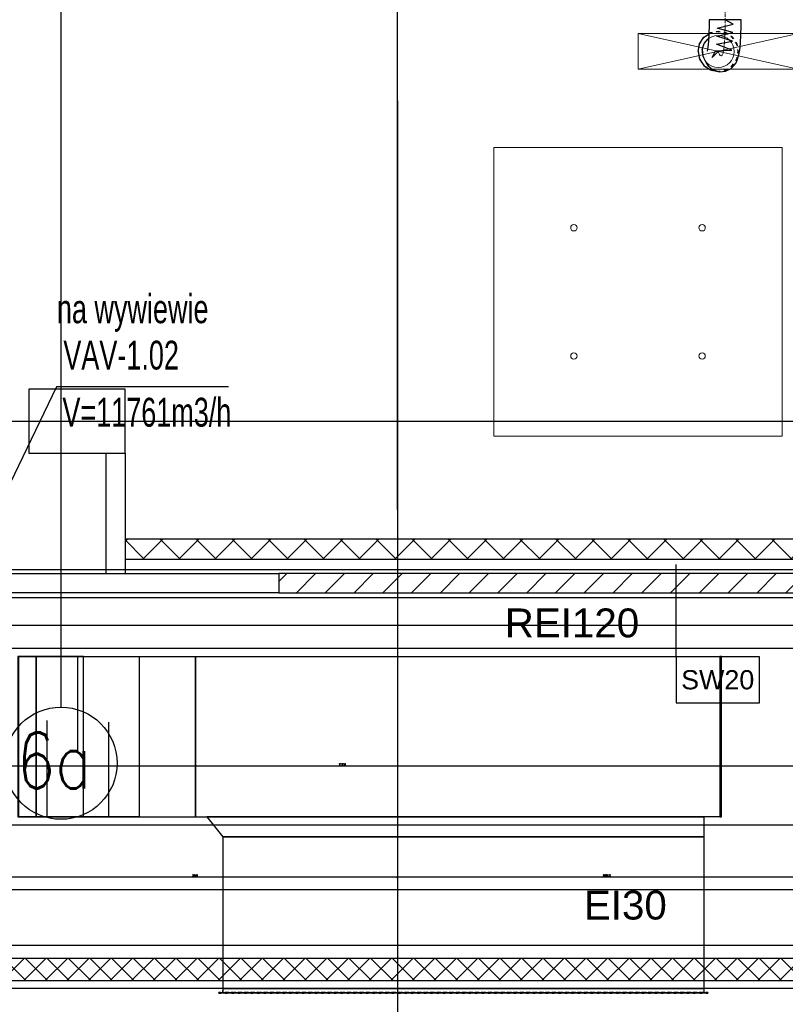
# Model space of a CAD drawing. Header units: centimetres. Extents: x -228435 to 46820, y -89367 to 152985.
# Tile 209 of 256: x -54898 to -50121, y 74462 to 80606. Entities that reach past the tile are written whole.
import ezdxf

# ---------------------------------------------------------------- set-up
doc = ezdxf.new("R2010")
doc.units = ezdxf.units.CM
doc.header["$LTSCALE"] = 50
doc.header["$PDMODE"] = 35
doc.header["$PDSIZE"] = 0.1
for name, pattern in [('CADVENT_CENTERLINE', [9.9, 7.4, -1, 0.5, -1]), ('CADVENT_HIDDEN', [0.8, 0.25, -0.55]), ('Kondygnacja  -0_5$0$HIDDEN', [9.525, 6.35, -3.175]), ('Kondygnacja  -0_5$0$HIDDEN2', [4.7625, 3.175, -1.5875]), ('Osie rzutów$0$DASHDOT2', [12.7, 6.35, -3.175, 0, -3.175]), ('SU Lampy kwadratowe  -1$0$HIDDENX2', [19.05, 12.7, -6.35])]:
    doc.linetypes.add(name, pattern=pattern)
doc.layers.get('0').update_dxf_attribs({"color": 8})
doc.layers.get('DEFPOINTS').update_dxf_attribs({"color": 8})
for name, color, linetype in [('01-103-Went PP_poziom-0_5$0$L_Nawiew', 250, 'Continuous'), ('bgde-nawiewEXP', 250, 'Continuous'), ('bgde-nawiewHIDDEN', 250, 'Continuous'), ('bgde-wywiewEXP', 250, 'Continuous'), ('bgde-wywiewHIDDEN', 250, 'Continuous'), ('bgde_tlumik', 250, 'Continuous'), ('bgde_VAV', 7, 'Continuous'), ('Kondygnacja  -0_5$0$ARCH_GK', 8, 'Continuous'), ('Kondygnacja  -0_5$0$ARCH_INFO_ODPORNOŚĆ OGNIOWA', 8, 'Continuous'), ('Kondygnacja  -0_5$0$ARCH_INFO_OPISY_PRZEGRODY', 8, 'Continuous'), ('Kondygnacja  -0_5$0$ARCH_KONSTR_POWYŻEJ RZUTU', 8, 'Kondygnacja  -0_5$0$HIDDEN'), ('Kondygnacja  -0_5$0$ARCH_KONSTR_POWYŻEJ RZUTU_IST', 8, 'Kondygnacja  -0_5$0$HIDDEN2'), ('Kondygnacja  -0_5$0$ARCH_MUROWANE', 8, 'Continuous'), ('Kondygnacja  -0_5$0$ARCH_MUROWANE_IST', 8, 'Continuous'), ('Kondygnacja  -0_5$0$ARCH_ŚLUSARKA_DRZWI', 8, 'Continuous'), ('Kondygnacja  -0_5$0$ARCH_ŻELBET_IST', 8, 'Continuous'), ('Osie rzutów$0$ARCH_INFO_OSIE_IST', 8, 'Osie rzutów$0$DASHDOT2'), ('Osie rzutów$0$ARCH_INFO_OSIE_OPISY_IST', 8, 'Continuous')]:
    doc.layers.add(name, color=color, linetype=linetype)
for name, color, linetype, lineweight in [('bgde-nawiewCEN', 7, 'Continuous', 13), ('bgde_nawiewnik', 11, 'Continuous', 5), ('Kondygnacja  -0_5$0$ARCH_INFO_WYMIARY', 8, 'Continuous', 9), ('SU Lampy kwadratowe  -05$0$ARCH_SUFITY_PODWIESZANE', 8, 'Continuous', 9), ('SU Lampy kwadratowe  -1$0$ARCH_SUFITY_PODWIESZANE', 8, 'SU Lampy kwadratowe  -1$0$HIDDENX2', 9)]:
    doc.layers.add(name, color=color, linetype=linetype, lineweight=lineweight)
doc.styles.add('Kondygnacja  -0_5$0$Arial', font='ARIAL.TTF')
doc.styles.add('Kondygnacja  -0_5$0$Romans', font='Romans.shx', dxfattribs={"width": 0.7})
doc.styles.add('Osie rzutów$0$ROMANS-250-CM', font='romans.shx', dxfattribs={"width": 0.8, "height": 50})
doc.dimstyles.new('Kondygnacja  -0_5$0$Wymiary 1-100', dxfattribs={"dimtxt": 12, "dimasz": 10, "dimexe": 5, "dimexo": 0, "dimgap": 4, "dimtad": 1, "dimrnd": 0.5, "dimzin": 12, "dimdsep": 46, "dimtxsty": 'Kondygnacja  -0_5$0$Romans', "dimblk": 'Kondygnacja  -0_5$0$_Oblique', "dimcen": 10, "dimdle": 10, "dimclrt": 55, "dimazin": 0, "dimtfac": 1, "dimtmove": 1, "dimatfit": 3, "dimfxl": 8, "dimfxlon": 1, "dimtolj": 1, "dimtzin": 0, "dimarcsym": 0})

# ---------------------------------------------------------------- blocks, each defined once
blk = doc.blocks.new('Osie rzutów')
at = {"layer": 'Osie rzutów$0$ARCH_INFO_OSIE_IST', "ltscale": 10}
for p, q in [((6860, 12255), (6860, 15006.6)), ((6650, 14934.6), (6650, 12131.61)), ((6860, 12510), (6860, 4623.26)), ((4436.04, 12310), (13655, 12310)), ((4436.04, 12200), (13655, 12200))]:
    blk.add_line(p, q, dxfattribs=at)
at = {"layer": 'Osie rzutów$0$ARCH_INFO_OSIE_OPISY_IST'}
blk.add_circle((6650, 12096.61), 35, dxfattribs=at)
at = {"layer": 'Osie rzutów$0$ARCH_INFO_OSIE_OPISY_IST', "style": 'Osie rzutów$0$ROMANS-250-CM', "width": 0.8}
blk.add_text('6a', height=35, dxfattribs=at).set_placement((6622.33, 12080.89))
blk = doc.blocks.new('SU Lampy kwadratowe  -05')
at = {"layer": 'SU Lampy kwadratowe  -05$0$ARCH_SUFITY_PODWIESZANE'}
for centre in [(6970, 12430.75), (7050, 12430.75), (6970, 12350.75), (7050, 12350.75)]:
    blk.add_circle(centre, 2, dxfattribs=at)
at = {"layer": 'SU Lampy kwadratowe  -1$0$ARCH_SUFITY_PODWIESZANE', "ltscale": 2.5}
blk.add_lwpolyline([(6920, 12480.75), (7100, 12480.75), (7100, 12300.75), (6920, 12300.75)], close=True, dxfattribs=at)
blk = doc.blocks.new('Kondygnacja  -0_5$0$_Oblique')
at = {"color": 0, "linetype": 'ByBlock', "lineweight": -2}
blk.add_line((-0.5, -0.5), (0.5, 0.5), dxfattribs=at)
blk = doc.blocks.new('*D121')
at = {"layer": 'DEFPOINTS', "color": 0}
for p in [(-52540, 75555.6), (-49970.6, 75555.6), (-52540, 75255)]:
    blk.add_point(p, dxfattribs=at)
at = {"layer": 'Kondygnacja  -0_5$0$ARCH_INFO_WYMIARY', "color": 0, "lineweight": -2}
for p, q in [((-52540, 75263), (-52540, 75250)), ((-49970.6, 75263), (-49970.6, 75250)), ((-49960.6, 75255), (-52550, 75255))]:
    blk.add_line(p, q, dxfattribs=at)
at = {"layer": 'Kondygnacja  -0_5$0$ARCH_INFO_WYMIARY', "color": 0, "lineweight": -2, "xscale": 10, "yscale": 10, "zscale": 10, "rotation": 180}
blk.add_blockref('Kondygnacja  -0_5$0$_Oblique', (-52540, 75255), dxfattribs=at)
at = {"layer": 'Kondygnacja  -0_5$0$ARCH_INFO_WYMIARY', "color": 0, "lineweight": -2, "xscale": 10, "yscale": 10, "zscale": 10}
blk.add_blockref('Kondygnacja  -0_5$0$_Oblique', (-49970.6, 75255), dxfattribs=at)
at = {"layer": 'Kondygnacja  -0_5$0$ARCH_INFO_WYMIARY', "color": 55, "insert": (-51234.5, 75265), "char_height": 12, "attachment_point": 5, "style": 'Kondygnacja  -0_5$0$Romans'}
blk.add_mtext('\\A1;2569.5', dxfattribs=at)
blk = doc.blocks.new('*D122')
at = {"layer": 'DEFPOINTS', "color": 0}
for p in [(-55780, 75556.5, -1600), (-52540, 75555.6), (-55780, 75255)]:
    blk.add_point(p, dxfattribs=at)
at = {"layer": 'Kondygnacja  -0_5$0$ARCH_INFO_WYMIARY', "color": 0, "lineweight": -2}
for p, q in [((-52540, 75263), (-52540, 75250)), ((-52530, 75255), (-55790, 75255)), ((-55780, 75252.4), (-55780, 75250))]:
    blk.add_line(p, q, dxfattribs=at)
at = {"layer": 'Kondygnacja  -0_5$0$ARCH_INFO_WYMIARY', "color": 0, "lineweight": -2, "xscale": 10, "yscale": 10, "zscale": 10, "rotation": 180}
blk.add_blockref('Kondygnacja  -0_5$0$_Oblique', (-55780, 75255), dxfattribs=at)
at = {"layer": 'Kondygnacja  -0_5$0$ARCH_INFO_WYMIARY', "color": 0, "lineweight": -2, "xscale": 10, "yscale": 10, "zscale": 10}
blk.add_blockref('Kondygnacja  -0_5$0$_Oblique', (-52540, 75255), dxfattribs=at)
at = {"layer": 'Kondygnacja  -0_5$0$ARCH_INFO_WYMIARY', "color": 55, "insert": (-53803.9, 75265), "char_height": 12, "attachment_point": 5, "style": 'Kondygnacja  -0_5$0$Romans'}
blk.add_mtext('\\A1;3240', dxfattribs=at)
blk = doc.blocks.new('*D139')
at = {"layer": 'DEFPOINTS', "color": 0}
for p in [(-58940, 76554.6), (-46830, 76500), (-46830, 75949.4)]:
    blk.add_point(p, dxfattribs=at)
at = {"layer": 'Kondygnacja  -0_5$0$ARCH_INFO_WYMIARY', "color": 0, "lineweight": -2}
for p, q in [((-58950, 75949.4), (-46820, 75949.4)), ((-58940, 75957.4), (-58940, 75944.4)), ((-46830, 75957.4), (-46830, 75944.4))]:
    blk.add_line(p, q, dxfattribs=at)
at = {"layer": 'Kondygnacja  -0_5$0$ARCH_INFO_WYMIARY', "color": 0, "lineweight": -2, "xscale": 10, "yscale": 10, "zscale": 10, "rotation": 180}
blk.add_blockref('Kondygnacja  -0_5$0$_Oblique', (-58940, 75949.4), dxfattribs=at)
at = {"layer": 'Kondygnacja  -0_5$0$ARCH_INFO_WYMIARY', "color": 0, "lineweight": -2, "xscale": 10, "yscale": 10, "zscale": 10}
blk.add_blockref('Kondygnacja  -0_5$0$_Oblique', (-46830, 75949.4), dxfattribs=at)
at = {"layer": 'Kondygnacja  -0_5$0$ARCH_INFO_WYMIARY', "color": 55, "insert": (-52885, 75959.4), "char_height": 12, "attachment_point": 5, "style": 'Kondygnacja  -0_5$0$Romans'}
blk.add_mtext('\\A1;12110', dxfattribs=at)
blk = doc.blocks.new('Kondygnacja  -0_5$0$konstrukcja istniejąca -0.5')
at = {"layer": 'Kondygnacja  -0_5$0$ARCH_KONSTR_POWYŻEJ RZUTU_IST', "ltscale": 10}
for p, q in [((6338.46, 12217.5), (7382, 12217.5)), ((7382, 12182.5), (6338.46, 12182.5))]:
    blk.add_line(p, q, dxfattribs=at)
blk.add_lwpolyline([(7382, 11982.89), (6338.46, 11982.89), (6338.46, 12017.89), (7382, 12017.89)], dxfattribs=at)
blk = doc.blocks.new('A$C066D7839')
at = {"layer": 'bgde_nawiewnik'}
for p, q in [((-50, -11.15), (-50, 11.15)), ((-50, 11.15), (50, 11.15)), ((-50, -11.15), (50, 11.15)), ((50, -11.15), (-50, 11.15)), ((50, 11.15), (50, -11.15)), ((50, -11.15), (-50, -11.15))]:
    blk.add_line(p, q, dxfattribs=at)
blk.add_circle((0, 0), 10, dxfattribs=at)
blk = doc.blocks.new('t2')
at = {"layer": 'bgde_tlumik'}
for p, q in [((-54534.4, 76042.4), (-54534.4, 76632.4)), ((-54726.5, 75632.4), (-54726.5, 76232.4)), ((-54342.2, 75632.4), (-54342.2, 76222.4))]:
    blk.add_line(p, q, dxfattribs=at)
blk.add_lwpolyline([(-54903.3, 76632.4), (-54153.3, 76632.4), (-54153.3, 75632.4), (-54903.3, 75632.4)], close=True, dxfattribs=at)

msp = doc.modelspace()

# ---------------------------------------------------------------- hatches: boundary and pattern name
at = {"layer": 'Kondygnacja  -0_5$0$ARCH_GK', "linetype": 'Continuous', "lineweight": -3}
h = msp.add_hatch(dxfattribs=at)
h.set_pattern_fill('ANSI37', color=256, scale=50, style=0)
h.set_pattern_definition([(45, (-121140, -45000), (-112.2532, 112.2532), []), (135, (-121140, -45000), (-112.2532, -112.2532), [])])
h.paths.add_polyline_path([(-54240, 77365), (-54240, 77240), (-46015, 77240), (-45940, 77365)], flags=0)
h = msp.add_hatch(dxfattribs=at)
h.set_pattern_fill('ANSI37', color=256, scale=30, style=0)
h.set_pattern_definition([(45, (-121140, -45000), (-67.35192, 67.35192), []), (135, (-121140, -45000), (-67.35192, -67.35192), [])])
h.paths.add_polyline_path([(-58940, 74750), (-58940, 74610), (-56430, 74610), (-56355, 74644.167), (-56355, 74750)], flags=0)
h.paths.add_polyline_path([(-56355, 74750), (-56355, 74644.167), (-56280, 74610), (-9802.153, 74610), (-9744.163, 74750)], flags=0)
at = {"layer": 'Kondygnacja  -0_5$0$ARCH_MUROWANE', "linetype": 'Continuous', "lineweight": -3}
h = msp.add_hatch(dxfattribs=at)
h.set_pattern_fill('ANSI31', color=256, scale=40, style=0)
h.set_pattern_definition([(45, (-121140, -45000), (-89.80256, 89.80256), [])])
h.paths.add_polyline_path([(-53280, 77150), (-53280, 77030), (-47380, 77030), (-47380, 77150)], flags=0)

# ---------------------------------------------------------------- linework, layer by layer
at = {"layer": 'bgde-nawiewCEN', "linetype": 'CADVENT_CENTERLINE', "ltscale": 0.06}
for p, q in [((-50496.365, 81655.114, 359.822), (-50496.365, 80605.742, 359.822)), ((-50496.365, 80565.602, 359.822), (-50500.161, 80465.897, 359.822)), ((-50496.365, 80605.742, 359.822), (-50496.365, 80565.602, 359.822)), ((-50504.316, 80424.29, 359.822), (-50509.454, 80397.89, 359.822)), ((-50500.161, 80465.897, 359.822), (-50504.316, 80424.29, 359.822)), ((-50536.122, 80397.617, 359.822), (-50539.917, 80407.586, 359.822)), ((-50531.966, 80389.285, 359.822), (-50536.122, 80397.617, 359.822)), ((-50526.829, 80382.393, 359.822), (-50531.966, 80389.285, 359.822)), ((-50521.103, 80379.695, 359.822), (-50526.829, 80382.393, 359.822)), ((-50515.18, 80383.943, 359.822), (-50521.103, 80379.695, 359.822)), ((-50509.454, 80397.89, 359.822), (-50515.18, 80383.943, 359.822))]:
    msp.add_line(p, q, dxfattribs=at)
at = {"layer": 'bgde-nawiewEXP', "linetype": 'Continuous', "elevation": 359.822}
for points in [[(-50639.238, 80419.225), (-50636.131, 80380.331), (-50632.307, 80370.285), (-50628.073, 80361.796), (-50610.407, 80327.267), (-50605.069, 80320.106), (-50575.44, 80294.989), (-50569.133, 80292.016), (-50532.07, 80280.19), (-50493.338, 80283.513), (-50458.832, 80301.479), (-50451.964, 80306.405), (-50427.352, 80335.981), (-50420.597, 80352.436), (-50410.225, 80387.198), (-50404.797, 80415.092), (-50400.316, 80459.952), (-50396.365, 80563.737), (-50396.365, 80605.742), (-50596.365, 80605.742), (-50596.365, 80567.468), (-50600.006, 80471.842), (-50603.836, 80433.489), (-50608.683, 80408.582)], [(-50664.917, 80407.586), (-50655.402, 80455.421), (-50628.306, 80495.974), (-50598.324, 80516.007)], [(-50639.238, 80419.225), (-50627.223, 80456.347), (-50601.917, 80486.046), (-50599.416, 80487.324)], [(-50664.917, 80407.586), (-50655.402, 80359.75), (-50628.306, 80319.197), (-50587.753, 80292.101), (-50539.917, 80282.586), (-50537.973, 80282.972)]]:
    msp.add_lwpolyline(points, dxfattribs=at)
at = {"layer": 'bgde-nawiewEXP', "elevation": 359.822}
msp.add_lwpolyline([(-50539.917, 80407.586), (-50577.764, 80368.824), (-50557.573, 80411.473), (-50454.911, 80416.567), (-50551.297, 80453.704), (-50449.665, 80471.774), (-50548.183, 80503.173), (-50447.367, 80525.219), (-50546.774, 80553.213), (-50446.473, 80577.573), (-50496.365, 80605.742)], dxfattribs=at)
at = {"layer": 'bgde-nawiewEXP', "linetype": 'Continuous'}
msp.add_lwpolyline([(-56536.095, 75632.419), (-56536.095, 75581.674), (-49476.11, 75581.674), (-49476.11, 76681.674), (-56536.095, 76681.674), (-56536.095, 76632.419)], dxfattribs=at)
at = {"layer": 'bgde-nawiewHIDDEN', "linetype": 'CADVENT_HIDDEN', "elevation": 359.822}
for points in [[(-50664.917, 80407.586), (-50655.402, 80455.421), (-50628.306, 80495.974), (-50587.753, 80523.071), (-50598.324, 80516.007)], [(-50664.917, 80407.586), (-50655.402, 80359.75), (-50628.306, 80319.197), (-50587.753, 80292.101), (-50539.917, 80282.586), (-50492.082, 80292.101), (-50537.973, 80282.972)]]:
    msp.add_lwpolyline(points, dxfattribs=at)
msp.add_lwpolyline([(-50587.753, 80523.071), (-50539.917, 80532.586), (-50492.082, 80523.071), (-50451.529, 80495.974), (-50424.432, 80455.421), (-50414.917, 80407.586), (-50424.432, 80359.75), (-50451.529, 80319.197), (-50492.082, 80292.101), (-50451.529, 80319.197), (-50424.432, 80359.75), (-50414.917, 80407.586), (-50424.432, 80455.421), (-50451.529, 80495.974), (-50492.082, 80523.071), (-50539.917, 80532.586)], close=True, dxfattribs=at)
at = {"layer": 'bgde-wywiewEXP', "linetype": 'Continuous'}
for points in [[(-54910.12, 75632.419), (-54500.035, 75632.419), (-54500.035, 76632.419), (-54795.12, 76632.419), (-54795.12, 75632.419), (-54795.12, 76632.419), (-54910.12, 76632.419)], [(-50530.035, 75632.419), (-50520.035, 75632.419), (-50520.035, 76632.419), (-50530.035, 76632.419)], [(-53655.035, 74530.419), (-53655.035, 74536.419), (-50605.035, 74536.419), (-50605.035, 74530.419)]]:
    msp.add_lwpolyline(points, close=True, dxfattribs=at)
for points in [[(-54500.035, 75632.419), (-54500.035, 76632.419), (-53800.035, 76632.419), (-53800.035, 75632.419), (-50630.035, 75632.419), (-50630.035, 75507.419), (-53630.035, 75507.419), (-53630.035, 74536.419)], [(-54500.035, 75632.419), (-53800.035, 75632.419), (-53800.035, 76632.419), (-50530.035, 76632.419), (-50530.035, 75632.419), (-53730.035, 75632.419), (-53630.035, 75507.419), (-50630.035, 75507.419), (-50630.035, 74560.419), (-53630.035, 74560.419), (-50630.035, 74560.419), (-50630.035, 74536.419)]]:
    msp.add_lwpolyline(points, dxfattribs=at)
at = {"layer": 'bgde-wywiewHIDDEN', "linetype": 'CADVENT_HIDDEN'}
for points in [[(-53655.035, 74530.419), (-50605.035, 74530.419), (-50605.035, 74536.419), (-53655.035, 74536.419)], [(-53655.035, 74530.419), (-53655.035, 74530.419)], [(-53630.035, 74560.419), (-53630.035, 74560.419)], [(-53630.035, 74536.419), (-50630.035, 74536.419)], [(-53630.035, 74536.419), (-53630.035, 74536.419)], [(-50605.035, 74536.419), (-50605.035, 74536.419)]]:
    msp.add_lwpolyline(points, close=True, dxfattribs=at)
msp.add_lwpolyline([(-53630.035, 74536.419), (-53630.035, 74560.419), (-50630.035, 74560.419), (-50630.035, 74536.419)], dxfattribs=at)
at = {"layer": 'bgde_VAV'}
for p, q in [((-54668.34, 78314.395), (-55478.279, 76632.419)), ((-53595.16, 78314.395), (-54668.34, 78314.395))]:
    msp.add_line(p, q, dxfattribs=at)
at = {"layer": 'Kondygnacja  -0_5$0$ARCH_GK', "linetype": 'Continuous', "lineweight": -3}
for p, q in [((-54240, 77365), (-54240, 77240)), ((-45940, 77365), (-54240, 77365)), ((-54240, 77240), (-46015, 77240)), ((-58940, 74750), (-9744.163, 74750)), ((-56280, 74610), (-9802.153, 74610))]:
    msp.add_line(p, q, dxfattribs=at)
at = {"layer": 'Kondygnacja  -0_5$0$ARCH_INFO_OPISY_PRZEGRODY'}
msp.add_lwpolyline([(-50802.764, 76630.265), (-50802.764, 77206.274)], dxfattribs=at)
msp.add_lwpolyline([(-50802.764, 76342.265), (-50282.764, 76342.265), (-50282.764, 76630.265), (-50802.764, 76630.265), (-50802.764, 76342.265)], close=True, dxfattribs=at)
at = {"layer": 'Kondygnacja  -0_5$0$ARCH_MUROWANE', "linetype": 'Continuous', "lineweight": -3}
for p, q in [((-53280, 77150), (-53280, 77030)), ((-47380, 77150), (-53280, 77150)), ((-53280, 77030), (-47380, 77030))]:
    msp.add_line(p, q, dxfattribs=at)
at = {"layer": 'Kondygnacja  -0_5$0$ARCH_MUROWANE_IST', "ltscale": 4}
for p, q in [((-54360, 77900), (-54360, 77150)), ((-54240, 77900), (-54240, 77150)), ((-58185, 77150), (-53280, 77150))]:
    msp.add_line(p, q, dxfattribs=at)
msp.add_lwpolyline([(-53280, 77030), (-58185, 77030)], dxfattribs=at)
at = {"layer": 'Kondygnacja  -0_5$0$ARCH_ŚLUSARKA_DRZWI'}
msp.add_lwpolyline([(-9822.864, 74560), (-12840, 74560), (-12840, 74560), (-14240.186, 74560), (-14240.186, 74560), (-56230, 74560), (-56230, 71100)], dxfattribs=at)
at = {"layer": 'Kondygnacja  -0_5$0$ARCH_ŻELBET_IST', "ltscale": 4}
msp.add_lwpolyline([(-54840, 77900), (-54240, 77900), (-54240, 78300), (-54840, 78300)], close=True, dxfattribs=at)

# ---------------------------------------------------------------- block references
at = {"layer": '01-103-Went PP_poziom-0_5$0$L_Nawiew', "xscale": 10, "yscale": 10, "zscale": 10}
msp.add_blockref('A$C066D7839', (-50539.915, 80407.586), dxfattribs=at)
at = {"layer": 'bgde_tlumik'}
msp.add_blockref('t2', (0, 0), dxfattribs=at)
at = {"layer": 'Kondygnacja  -0_5$0$ARCH_KONSTR_POWYŻEJ RZUTU', "xscale": 10, "yscale": 10, "zscale": 10}
msp.add_blockref('Kondygnacja  -0_5$0$konstrukcja istniejąca -0.5', (-121140, -45000), dxfattribs=at)
at = {"layer": 'Osie rzutów$0$ARCH_INFO_OSIE_OPISY_IST', "xscale": 10, "yscale": 10, "zscale": 10}
msp.add_blockref('Osie rzutów', (-121140, -45000), dxfattribs=at)
at = {"layer": 'SU Lampy kwadratowe  -05$0$ARCH_SUFITY_PODWIESZANE', "xscale": 10, "yscale": 10, "zscale": 10}
msp.add_blockref('SU Lampy kwadratowe  -05', (-121140, -45000), dxfattribs=at)

# ---------------------------------------------------------------- texts
at = {"layer": 'bgde_VAV', "width": 0.7}
for s, p in [('na wywiewie', (-54665.421, 78711.88, 1920)), ('VAV-1.02', (-54625.397, 78422.698, 1920)), ('V=11761m3/h', (-54631.262, 78066.43, 1898.583))]:
    msp.add_text(s, height=180, dxfattribs=at).set_placement(p)
at = {"layer": 'Kondygnacja  -0_5$0$ARCH_INFO_ODPORNOŚĆ OGNIOWA', "char_height": 180, "width": 533.32525, "attachment_point": 5, "style": 'Kondygnacja  -0_5$0$Arial'}
for s, insert in [('\\PREI120', (-51451.971, 76990.548)), ('\\PEI30', (-51119.054, 75229.728))]:
    msp.add_mtext(s, dxfattribs=dict(at, insert=insert))
at = {"layer": 'Kondygnacja  -0_5$0$ARCH_INFO_OPISY_PRZEGRODY', "insert": (-50542.764, 76486.265), "char_height": 120, "width": 520, "attachment_point": 5, "style": 'Kondygnacja  -0_5$0$Arial'}
msp.add_mtext('SW20', dxfattribs=at)

# ---------------------------------------------------------------- dimensions: what is measured, and where the dimension line sits
at = {"layer": 'Kondygnacja  -0_5$0$ARCH_INFO_WYMIARY'}
dim = msp.add_linear_dim(base=(-46830, 75949.409), p1=(-58940, 76554.625), p2=(-46830, 76500), dimstyle='Kondygnacja  -0_5$0$Wymiary 1-100', dxfattribs=at)
dim.commit()
dim.dimension.update_dxf_attribs({"geometry": '*D139', "text_midpoint": (-52885, 75959.409)})
for base, p1, p2, picture, middle in [((-55780.033, 75254.972), (-52540, 75555.645), (-55780.033, 75556.544, -1599.98), '*D122', (-53803.889, 75254.972)), ((-52540, 75254.972), (-49970.591, 75555.645), (-52540, 75555.645), '*D121', (-51234.48, 75254.972))]:
    dim = msp.add_linear_dim(base=base, p1=p1, p2=p2, dimstyle='Kondygnacja  -0_5$0$Wymiary 1-100', dxfattribs=at)
    dim.commit()
    dim.dimension.update_dxf_attribs({"geometry": picture, "text_midpoint": middle, "dimtype": 160})

doc.saveas('drawing.dxf')
